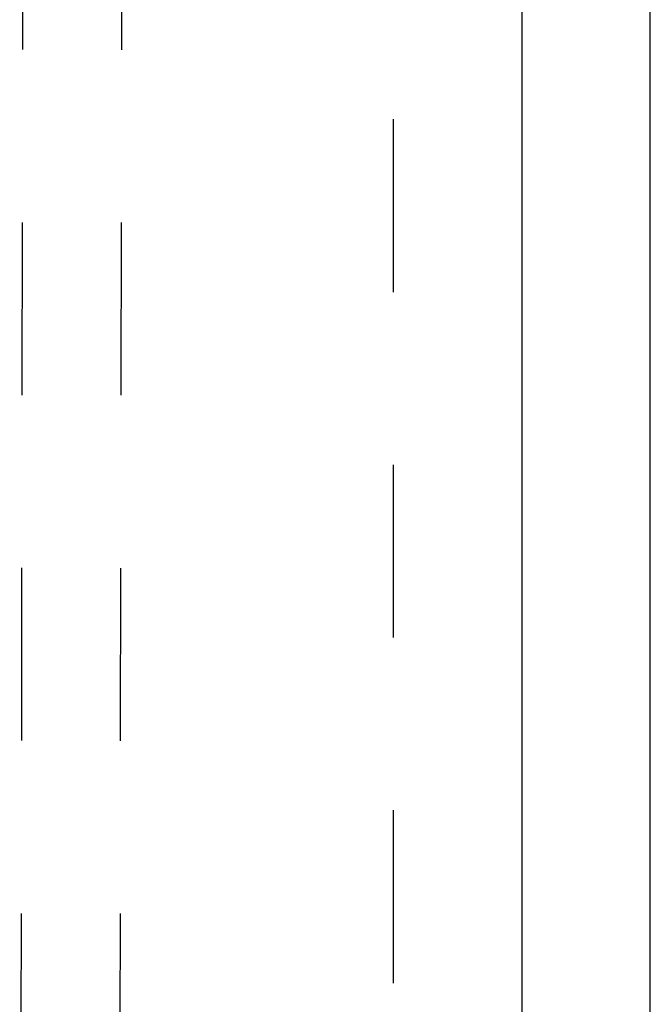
# Model space of a CAD drawing. Header units: inches. Extents: x 0 to 199, y 0 to 129.
# Tile 17 of 43: x 89 to 93, y 19 to 25. Entities that reach past the tile are written whole.
import ezdxf

# ---------------------------------------------------------------- set-up
doc = ezdxf.new("R2010")
doc.units = ezdxf.units.IN
doc.header["$LTSCALE"] = 10.923842
doc.header["$MEASUREMENT"] = 0
doc.linetypes.add('HIDDEN', pattern=[0.2, 0.1, -0.1])
doc.layers.get('0').update_dxf_attribs({"linetype": 'CONTINUOUS'})
doc.layers.add('02___PRT_ALL_AXES', color=7, linetype='CONTINUOUS')
doc.layers.add('DEFAULT_2', color=8, linetype='HIDDEN')

msp = doc.modelspace()

# ---------------------------------------------------------------- linework, layer by layer
at = {"color": 3, "linetype": 'Continuous'}
for p, q in [((92.9825, 6.4818), (92.9825, 78.2738)), ((92.17, 75.5238), (92.17, 13.2318))]:
    msp.add_line(p, q, dxfattribs=at)
at = {"layer": '02___PRT_ALL_AXES', "color": 8, "linetype": 'HIDDEN'}
for p, q in [((89.0457, 43.691), (88.9985, 14.1911)), ((89.6707, 43.69), (89.6235, 14.1901))]:
    msp.add_line(p, q, dxfattribs=at)
at = {"layer": 'DEFAULT_2', "color": 8, "linetype": 'HIDDEN'}
msp.add_line((91.3575, 74.9298), (91.3575, 13.8258), dxfattribs=at)

doc.saveas('drawing.dxf')
